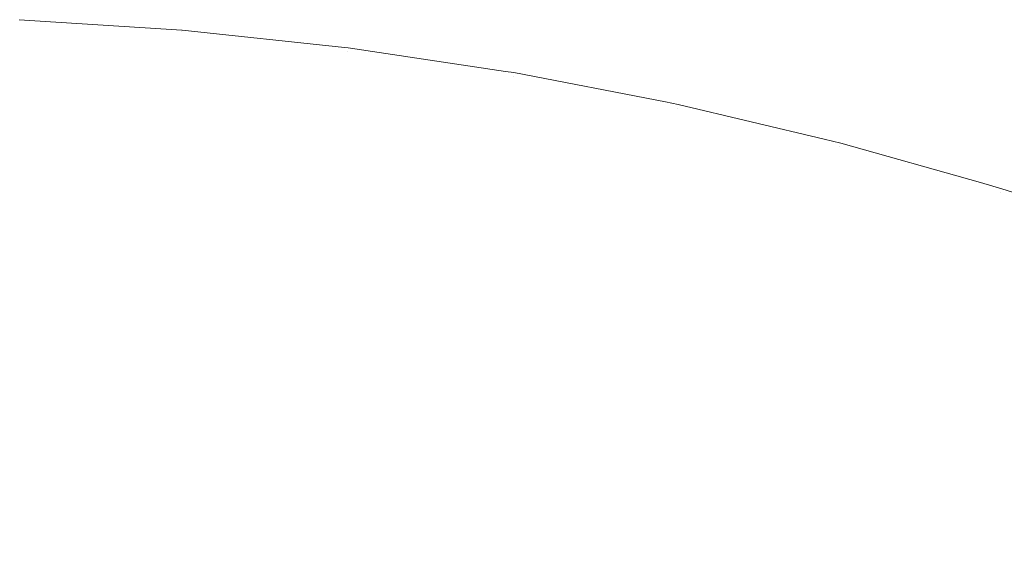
# Model space of a CAD drawing. Header units: centimetres. Extents: x -25.9 to 27.4, y -21.7 to -19.9.
# Tile 200 of 202: x 27.3169 to 27.3419, y -19.8738 to -19.8601. Entities that reach past the tile are written whole.
import ezdxf

# ---------------------------------------------------------------- set-up
doc = ezdxf.new("R2010")
doc.units = ezdxf.units.CM
doc.header["$LTSCALE"] = 2.54
doc.layers.add('Lucido design-1', color=7, linetype='Continuous')

# ---------------------------------------------------------------- blocks, each defined once
blk = doc.blocks.new('Gruppo-5-1')
at = {"color": 7, "linetype": 'Continuous', "lineweight": 9}
for points, invisible_edges in [([(27.316759, -19.860185, 875.717024), (27.320991, -19.860455, 875.717024), (27.320969, -19.86072, 875.712891), (27.316748, -19.860451, 875.712891)], 15), ([(27.316752, -19.860351, 876.328604), (27.320977, -19.86062, 876.328604), (27.320995, -19.860407, 876.324458), (27.316761, -19.860137, 876.324458)], 15), ([(27.316879, -19.860097, 875.721383), (27.320999, -19.86036, 875.721383), (27.320991, -19.860455, 875.717024), (27.316759, -19.860185, 875.717024)], 14), ([(27.316761, -19.860137, 876.324458), (27.320995, -19.860407, 876.324458), (27.320999, -19.86036, 876.321383), (27.316879, -19.860097, 876.321383)], 11), ([(27.320999, -19.86036, 875.721383), (27.316879, -19.860097, 875.721383), (27.316879, -19.860097, 876.321383), (27.320999, -19.86036, 876.321383)], 10), ([(27.316748, -19.860451, 875.712891), (27.320969, -19.86072, 875.712891), (27.320932, -19.861155, 875.708777), (27.316729, -19.860887, 875.708777)], 15), ([(27.316735, -19.860737, 876.33274), (27.320945, -19.861005, 876.33274), (27.320977, -19.86062, 876.328604), (27.316752, -19.860351, 876.328604)], 15), ([(27.320991, -19.860455, 875.717024), (27.325209, -19.860904, 875.717024), (27.325175, -19.861168, 875.712891), (27.320969, -19.86072, 875.712891)], 15), ([(27.320977, -19.86062, 876.328604), (27.325187, -19.861069, 876.328604), (27.325215, -19.860857, 876.324458), (27.320995, -19.860407, 876.324458)], 15), ([(27.320991, -19.860455, 875.717024), (27.320999, -19.86036, 875.721383), (27.321011, -19.860362, 875.721383)], 9), ([(27.321011, -19.860362, 875.721383), (27.325125, -19.8608, 875.721383), (27.325209, -19.860904, 875.717024), (27.320991, -19.860455, 875.717024)], 14), ([(27.321011, -19.860362, 876.321383), (27.320999, -19.86036, 876.321383), (27.320995, -19.860407, 876.324458)], 10), ([(27.325125, -19.8608, 876.321383), (27.321011, -19.860362, 876.321383), (27.320995, -19.860407, 876.324458), (27.325215, -19.860857, 876.324458)], 14), ([(27.320999, -19.86036, 876.321383), (27.321011, -19.860362, 876.321383), (27.321011, -19.860362, 875.721383), (27.320999, -19.86036, 875.721383)], 10), ([(27.321011, -19.860362, 875.721383), (27.321011, -19.860362, 876.321383), (27.325125, -19.8608, 876.321383), (27.325125, -19.8608, 875.721383)], 5), ([(27.320969, -19.86072, 875.712891), (27.325175, -19.861168, 875.712891), (27.325119, -19.861601, 875.708777), (27.320932, -19.861155, 875.708777)], 15), ([(27.320945, -19.861005, 876.33274), (27.325138, -19.861452, 876.33274), (27.325187, -19.861069, 876.328604), (27.320977, -19.86062, 876.328604)], 15), ([(27.316729, -19.860887, 875.708777), (27.320932, -19.861155, 875.708777), (27.32088, -19.861759, 875.704687), (27.316703, -19.861492, 875.704687)], 15), ([(27.316712, -19.861294, 876.336861), (27.320897, -19.861561, 876.336861), (27.320945, -19.861005, 876.33274), (27.316735, -19.860737, 876.33274)], 15), ([(27.325215, -19.860857, 876.324458), (27.325221, -19.86081, 876.321383), (27.325125, -19.8608, 876.321383)], 9), ([(27.325221, -19.86081, 875.721383), (27.325125, -19.8608, 875.721383), (27.325125, -19.8608, 876.321383), (27.325221, -19.86081, 876.321383)], 10), ([(27.325125, -19.8608, 875.721383), (27.325221, -19.86081, 875.721383), (27.325209, -19.860904, 875.717024)], 10), ([(27.325209, -19.860904, 875.717024), (27.329403, -19.861532, 875.717024), (27.329358, -19.861794, 875.712891), (27.325175, -19.861168, 875.712891)], 15), ([(27.325187, -19.861069, 876.328604), (27.329375, -19.861696, 876.328604), (27.329411, -19.861485, 876.324458), (27.325215, -19.860857, 876.324458)], 15), ([(27.329403, -19.861532, 875.717024), (27.325209, -19.860904, 875.717024), (27.325221, -19.86081, 875.721383), (27.329214, -19.861408, 875.721383)], 11), ([(27.329214, -19.861408, 876.321383), (27.325221, -19.86081, 876.321383), (27.325215, -19.860857, 876.324458), (27.329411, -19.861485, 876.324458)], 14), ([(27.325221, -19.86081, 876.321383), (27.329214, -19.861408, 876.321383), (27.329214, -19.861408, 875.721383), (27.325221, -19.86081, 875.721383)], 10), ([(27.320932, -19.861155, 875.708777), (27.325119, -19.861601, 875.708777), (27.325042, -19.862202, 875.704687), (27.32088, -19.861759, 875.704687)], 15), ([(27.320897, -19.861561, 876.336861), (27.325068, -19.862005, 876.336861), (27.325138, -19.861452, 876.33274), (27.320945, -19.861005, 876.33274)], 15), ([(27.325175, -19.861168, 875.712891), (27.329358, -19.861794, 875.712891), (27.329284, -19.862225, 875.708777), (27.325119, -19.861601, 875.708777)], 15), ([(27.325138, -19.861452, 876.33274), (27.32931, -19.862076, 876.33274), (27.329375, -19.861696, 876.328604), (27.325187, -19.861069, 876.328604)], 15), ([(27.316681, -19.862023, 876.340958), (27.320835, -19.862288, 876.340958), (27.320897, -19.861561, 876.336861), (27.316712, -19.861294, 876.336861)], 15), ([(27.325068, -19.862005, 876.336861), (27.329215, -19.862626, 876.336861), (27.32931, -19.862076, 876.33274), (27.325138, -19.861452, 876.33274)], 15), ([(27.329411, -19.861485, 876.324458), (27.329419, -19.861438, 876.321383), (27.329214, -19.861408, 876.321383)], 9), ([(27.329419, -19.861438, 875.721383), (27.329214, -19.861408, 875.721383), (27.329214, -19.861408, 876.321383), (27.329419, -19.861438, 876.321383)], 10), ([(27.329214, -19.861408, 875.721383), (27.329419, -19.861438, 875.721383), (27.329403, -19.861532, 875.717024)], 10), ([(27.333567, -19.862337, 875.717024), (27.329403, -19.861532, 875.717024), (27.329419, -19.861438, 875.721383), (27.333271, -19.862183, 875.721383)], 11), ([(27.333271, -19.862183, 876.321383), (27.329419, -19.861438, 876.321383), (27.329411, -19.861485, 876.324458), (27.333577, -19.862291, 876.324458)], 14), ([(27.329419, -19.861438, 876.321383), (27.333271, -19.862183, 876.321383), (27.333271, -19.862183, 875.721383), (27.329419, -19.861438, 875.721383)], 10), ([(27.316703, -19.861492, 875.704687), (27.32088, -19.861759, 875.704687), (27.320815, -19.86253, 875.70063), (27.316671, -19.862265, 875.70063)], 15), ([(27.320835, -19.862288, 876.340958), (27.324975, -19.862729, 876.340958), (27.325068, -19.862005, 876.336861), (27.320897, -19.861561, 876.336861)], 15), ([(27.325119, -19.861601, 875.708777), (27.329284, -19.862225, 875.708777), (27.329182, -19.862822, 875.704687), (27.325042, -19.862202, 875.704687)], 15), ([(27.32931, -19.862076, 876.33274), (27.33345, -19.862877, 876.33274), (27.333532, -19.8625, 876.328604), (27.329375, -19.861696, 876.328604)], 15), ([(27.329403, -19.861532, 875.717024), (27.333567, -19.862337, 875.717024), (27.333511, -19.862598, 875.712891), (27.329358, -19.861794, 875.712891)], 15), ([(27.329375, -19.861696, 876.328604), (27.333532, -19.8625, 876.328604), (27.333577, -19.862291, 876.324458), (27.329411, -19.861485, 876.324458)], 15), ([(27.32088, -19.861759, 875.704687), (27.325042, -19.862202, 875.704687), (27.324944, -19.86297, 875.70063), (27.320815, -19.86253, 875.70063)], 15), ([(27.329358, -19.861794, 875.712891), (27.333511, -19.862598, 875.712891), (27.333419, -19.863024, 875.708777), (27.329284, -19.862225, 875.708777)], 15), ([(27.316643, -19.862922, 876.345025), (27.320759, -19.863185, 876.345025), (27.320835, -19.862288, 876.340958), (27.316681, -19.862023, 876.340958)], 15), ([(27.325042, -19.862202, 875.704687), (27.329182, -19.862822, 875.704687), (27.329051, -19.863584, 875.70063), (27.324944, -19.86297, 875.70063)], 15), ([(27.324975, -19.862729, 876.340958), (27.329092, -19.863345, 876.340958), (27.329215, -19.862626, 876.336861), (27.325068, -19.862005, 876.336861)], 15), ([(27.329284, -19.862225, 875.708777), (27.333419, -19.863024, 875.708777), (27.333291, -19.863617, 875.704687), (27.329182, -19.862822, 875.704687)], 15), ([(27.329215, -19.862626, 876.336861), (27.333333, -19.863422, 876.336861), (27.33345, -19.862877, 876.33274), (27.32931, -19.862076, 876.33274)], 15), ([(27.333577, -19.862291, 876.324458), (27.333587, -19.862244, 876.321383), (27.333271, -19.862183, 876.321383)], 9), ([(27.333587, -19.862244, 875.721383), (27.333271, -19.862183, 875.721383), (27.333271, -19.862183, 876.321383), (27.333587, -19.862244, 876.321383)], 10), ([(27.333271, -19.862183, 875.721383), (27.333587, -19.862244, 875.721383), (27.333567, -19.862337, 875.717024)], 10), ([(27.316671, -19.862265, 875.70063), (27.320815, -19.86253, 875.70063), (27.320735, -19.863466, 875.696612), (27.316631, -19.863204, 875.696612)], 15), ([(27.320759, -19.863185, 876.345025), (27.324861, -19.863622, 876.345025), (27.324975, -19.862729, 876.340958), (27.320835, -19.862288, 876.340958)], 15), ([(27.333567, -19.862337, 875.717024), (27.337693, -19.863319, 875.717024), (27.337626, -19.863576, 875.712891), (27.333511, -19.862598, 875.712891)], 15), ([(27.333532, -19.8625, 876.328604), (27.337651, -19.863479, 876.328604), (27.337705, -19.863272, 876.324458), (27.333577, -19.862291, 876.324458)], 15), ([(27.337693, -19.863319, 875.717024), (27.333567, -19.862337, 875.717024), (27.333587, -19.862244, 875.721383), (27.337289, -19.863125, 875.721383)], 11), ([(27.337289, -19.863125, 876.321383), (27.333587, -19.862244, 876.321383), (27.333577, -19.862291, 876.324458), (27.337705, -19.863272, 876.324458)], 14), ([(27.333587, -19.862244, 876.321383), (27.337289, -19.863125, 876.321383), (27.337289, -19.863125, 875.721383), (27.333587, -19.862244, 875.721383)], 10), ([(27.320815, -19.86253, 875.70063), (27.324944, -19.86297, 875.70063), (27.324825, -19.863901, 875.696612), (27.320735, -19.863466, 875.696612)], 15), ([(27.324861, -19.863622, 876.345025), (27.32894, -19.864233, 876.345025), (27.329092, -19.863345, 876.340958), (27.324975, -19.862729, 876.340958)], 15), ([(27.329092, -19.863345, 876.340958), (27.333179, -19.864136, 876.340958), (27.333333, -19.863422, 876.336861), (27.329215, -19.862626, 876.336861)], 15), ([(27.333511, -19.862598, 875.712891), (27.337626, -19.863576, 875.712891), (27.337516, -19.863999, 875.708777), (27.333419, -19.863024, 875.708777)], 15), ([(27.33345, -19.862877, 876.33274), (27.337554, -19.863853, 876.33274), (27.337651, -19.863479, 876.328604), (27.333532, -19.8625, 876.328604)], 15), ([(27.316597, -19.863991, 876.349055), (27.320668, -19.864251, 876.349055), (27.320759, -19.863185, 876.345025), (27.316643, -19.862922, 876.345025)], 15), ([(27.324944, -19.86297, 875.70063), (27.329051, -19.863584, 875.70063), (27.328892, -19.86451, 875.696612), (27.324825, -19.863901, 875.696612)], 15), ([(27.329182, -19.862822, 875.704687), (27.333291, -19.863617, 875.704687), (27.333128, -19.864373, 875.70063), (27.329051, -19.863584, 875.70063)], 15), ([(27.333333, -19.863422, 876.336861), (27.337413, -19.864393, 876.336861), (27.337554, -19.863853, 876.33274), (27.33345, -19.862877, 876.33274)], 15), ([(27.316631, -19.863204, 875.696612), (27.320735, -19.863466, 875.696612), (27.320641, -19.864565, 875.692639), (27.316584, -19.864307, 875.692639)], 15), ([(27.320668, -19.864251, 876.349055), (27.324725, -19.864683, 876.349055), (27.324861, -19.863622, 876.345025), (27.320759, -19.863185, 876.345025)], 15), ([(27.333419, -19.863024, 875.708777), (27.337516, -19.863999, 875.708777), (27.337363, -19.864585, 875.704687), (27.333291, -19.863617, 875.704687)], 15), ([(27.337705, -19.863272, 876.324458), (27.337717, -19.863227, 876.321383), (27.337289, -19.863125, 876.321383)], 9), ([(27.337717, -19.863227, 875.721383), (27.337289, -19.863125, 875.721383), (27.337289, -19.863125, 876.321383), (27.337717, -19.863227, 876.321383)], 10), ([(27.337289, -19.863125, 875.721383), (27.337717, -19.863227, 875.721383), (27.337693, -19.863319, 875.717024)], 10), ([(27.341773, -19.864474, 875.717024), (27.337693, -19.863319, 875.717024), (27.337717, -19.863227, 875.721383), (27.341261, -19.86423, 875.721383)], 11), ([(27.341261, -19.86423, 876.321383), (27.337717, -19.863227, 876.321383), (27.337705, -19.863272, 876.324458), (27.341787, -19.864429, 876.324458)], 14), ([(27.337717, -19.863227, 876.321383), (27.341261, -19.86423, 876.321383), (27.341261, -19.86423, 875.721383), (27.337717, -19.863227, 875.721383)], 10), ([(27.320735, -19.863466, 875.696612), (27.324825, -19.863901, 875.696612), (27.324685, -19.864996, 875.692639), (27.320641, -19.864565, 875.692639)], 15), ([(27.32894, -19.864233, 876.345025), (27.332989, -19.865016, 876.345025), (27.333179, -19.864136, 876.340958), (27.329092, -19.863345, 876.340958)], 15), ([(27.333179, -19.864136, 876.340958), (27.337229, -19.865099, 876.340958), (27.337413, -19.864393, 876.336861), (27.333333, -19.863422, 876.336861)], 15), ([(27.337554, -19.863853, 876.33274), (27.341612, -19.865002, 876.33274), (27.341725, -19.864633, 876.328604), (27.337651, -19.863479, 876.328604)], 15), ([(27.337693, -19.863319, 875.717024), (27.341773, -19.864474, 875.717024), (27.341695, -19.864729, 875.712891), (27.337626, -19.863576, 875.712891)], 15), ([(27.337651, -19.863479, 876.328604), (27.341725, -19.864633, 876.328604), (27.341787, -19.864429, 876.324458), (27.337705, -19.863272, 876.324458)], 15), ([(27.324725, -19.864683, 876.349055), (27.328759, -19.865287, 876.349055), (27.32894, -19.864233, 876.345025), (27.324861, -19.863622, 876.345025)], 15), ([(27.329051, -19.863584, 875.70063), (27.333128, -19.864373, 875.70063), (27.33293, -19.865291, 875.696612), (27.328892, -19.86451, 875.696612)], 15), ([(27.333291, -19.863617, 875.704687), (27.337363, -19.864585, 875.704687), (27.337168, -19.865334, 875.70063), (27.333128, -19.864373, 875.70063)], 15), ([(27.337626, -19.863576, 875.712891), (27.341695, -19.864729, 875.712891), (27.341567, -19.865146, 875.708777), (27.337516, -19.863999, 875.708777)], 15), ([(27.324825, -19.863901, 875.696612), (27.328892, -19.86451, 875.696612), (27.328706, -19.865598, 875.692639), (27.324685, -19.864996, 875.692639)], 15), ([(27.337413, -19.864393, 876.336861), (27.341448, -19.865536, 876.336861), (27.341612, -19.865002, 876.33274), (27.337554, -19.863853, 876.33274)], 15), ([(27.316545, -19.865228, 876.35304), (27.320563, -19.865485, 876.35304), (27.320668, -19.864251, 876.349055), (27.316597, -19.863991, 876.349055)], 15), ([(27.332989, -19.865016, 876.345025), (27.337002, -19.86597, 876.345025), (27.337229, -19.865099, 876.340958), (27.333179, -19.864136, 876.340958)], 15), ([(27.337516, -19.863999, 875.708777), (27.341567, -19.865146, 875.708777), (27.34139, -19.865725, 875.704687), (27.337363, -19.864585, 875.704687)], 15), ([(27.341787, -19.864429, 876.324458), (27.341801, -19.864383, 876.321383), (27.341261, -19.86423, 876.321383)], 9), ([(27.341801, -19.864383, 875.721383), (27.341261, -19.86423, 875.721383), (27.341261, -19.86423, 876.321383), (27.341801, -19.864383, 876.321383)], 10), ([(27.341261, -19.86423, 875.721383), (27.341801, -19.864383, 875.721383), (27.341773, -19.864474, 875.717024)], 10), ([(27.316584, -19.864307, 875.692639), (27.320641, -19.864565, 875.692639), (27.320534, -19.865826, 875.688718), (27.31653, -19.865571, 875.688718)], 15), ([(27.320563, -19.865485, 876.35304), (27.324567, -19.865911, 876.35304), (27.324725, -19.864683, 876.349055), (27.320668, -19.864251, 876.349055)], 15), ([(27.328759, -19.865287, 876.349055), (27.332764, -19.866062, 876.349055), (27.332989, -19.865016, 876.345025), (27.32894, -19.864233, 876.345025)], 15), ([(27.333128, -19.864373, 875.70063), (27.337168, -19.865334, 875.70063), (27.336931, -19.866243, 875.696612), (27.33293, -19.865291, 875.696612)], 15), ([(27.337229, -19.865099, 876.340958), (27.341235, -19.866233, 876.340958), (27.341448, -19.865536, 876.336861), (27.337413, -19.864393, 876.336861)], 15), ([(27.341773, -19.864474, 875.717024), (27.345801, -19.865802, 875.717024), (27.345712, -19.866053, 875.712891), (27.341695, -19.864729, 875.712891)], 15), ([(27.341725, -19.864633, 876.328604), (27.345746, -19.865958, 876.328604), (27.345817, -19.865757, 876.324458), (27.341787, -19.864429, 876.324458)], 15), ([(27.345801, -19.865802, 875.717024), (27.341773, -19.864474, 875.717024), (27.341801, -19.864383, 875.721383), (27.34518, -19.865497, 875.721383)], 11), ([(27.34518, -19.865497, 876.321383), (27.341801, -19.864383, 876.321383), (27.341787, -19.864429, 876.324458), (27.345817, -19.865757, 876.324458)], 14), ([(27.341801, -19.864383, 876.321383), (27.34518, -19.865497, 876.321383), (27.34518, -19.865497, 875.721383), (27.341801, -19.864383, 875.721383)], 10), ([(27.320641, -19.864565, 875.692639), (27.324685, -19.864996, 875.692639), (27.324524, -19.866251, 875.688718), (27.320534, -19.865826, 875.688718)], 15), ([(27.324567, -19.865911, 876.35304), (27.32855, -19.866507, 876.35304), (27.328759, -19.865287, 876.349055), (27.324725, -19.864683, 876.349055)], 15), ([(27.328892, -19.86451, 875.696612), (27.33293, -19.865291, 875.696612), (27.332698, -19.86637, 875.692639), (27.328706, -19.865598, 875.692639)], 15), ([(27.337363, -19.864585, 875.704687), (27.34139, -19.865725, 875.704687), (27.341164, -19.866465, 875.70063), (27.337168, -19.865334, 875.70063)], 15), ([(27.341695, -19.864729, 875.712891), (27.345712, -19.866053, 875.712891), (27.345567, -19.866465, 875.708777), (27.341567, -19.865146, 875.708777)], 15), ([(27.341612, -19.865002, 876.33274), (27.345617, -19.866322, 876.33274), (27.345746, -19.865958, 876.328604), (27.341725, -19.864633, 876.328604)], 15), ([(27.316485, -19.866632, 876.356974), (27.320444, -19.866884, 876.356974), (27.320563, -19.865485, 876.35304), (27.316545, -19.865228, 876.35304)], 15), ([(27.324685, -19.864996, 875.692639), (27.328706, -19.865598, 875.692639), (27.328492, -19.866845, 875.688718), (27.324524, -19.866251, 875.688718)], 15), ([(27.332764, -19.866062, 876.349055), (27.336733, -19.867006, 876.349055), (27.337002, -19.86597, 876.345025), (27.332989, -19.865016, 876.345025)], 15), ([(27.337002, -19.86597, 876.345025), (27.340971, -19.867094, 876.345025), (27.341235, -19.866233, 876.340958), (27.337229, -19.865099, 876.340958)], 15), ([(27.341567, -19.865146, 875.708777), (27.345567, -19.866465, 875.708777), (27.345365, -19.867036, 875.704687), (27.34139, -19.865725, 875.704687)], 15), ([(27.341448, -19.865536, 876.336861), (27.345431, -19.866848, 876.336861), (27.345617, -19.866322, 876.33274), (27.341612, -19.865002, 876.33274)], 15), ([(27.32855, -19.866507, 876.35304), (27.332503, -19.867272, 876.35304), (27.332764, -19.866062, 876.349055), (27.328759, -19.865287, 876.349055)], 15), ([(27.33293, -19.865291, 875.696612), (27.336931, -19.866243, 875.696612), (27.336653, -19.867311, 875.692639), (27.332698, -19.86637, 875.692639)], 15), ([(27.337168, -19.865334, 875.70063), (27.341164, -19.866465, 875.70063), (27.340888, -19.867363, 875.696612), (27.336931, -19.866243, 875.696612)], 15), ([(27.31653, -19.865571, 875.688718), (27.320534, -19.865826, 875.688718), (27.320413, -19.867245, 875.684856), (27.31647, -19.866994, 875.684856)], 15), ([(27.320444, -19.866884, 876.356974), (27.324389, -19.867305, 876.356974), (27.324567, -19.865911, 876.35304), (27.320563, -19.865485, 876.35304)], 15), ([(27.328706, -19.865598, 875.692639), (27.332698, -19.86637, 875.692639), (27.332431, -19.867607, 875.688718), (27.328492, -19.866845, 875.688718)], 15), ([(27.34139, -19.865725, 875.704687), (27.345365, -19.867036, 875.704687), (27.345107, -19.867765, 875.70063), (27.341164, -19.866465, 875.70063)], 15), ([(27.341235, -19.866233, 876.340958), (27.345188, -19.867536, 876.340958), (27.345431, -19.866848, 876.336861), (27.341448, -19.865536, 876.336861)], 15), ([(27.320534, -19.865826, 875.688718), (27.324524, -19.866251, 875.688718), (27.324343, -19.867664, 875.684856), (27.320413, -19.867245, 875.684856)], 15), ([(27.324389, -19.867305, 876.356974), (27.328312, -19.867892, 876.356974), (27.32855, -19.866507, 876.35304), (27.324567, -19.865911, 876.35304)], 15), ([(27.336733, -19.867006, 876.349055), (27.340658, -19.868117, 876.349055), (27.340971, -19.867094, 876.345025), (27.337002, -19.86597, 876.345025)], 15), ([(27.332503, -19.867272, 876.35304), (27.336421, -19.868204, 876.35304), (27.336733, -19.867006, 876.349055), (27.332764, -19.866062, 876.349055)], 15), ([(27.324524, -19.866251, 875.688718), (27.328492, -19.866845, 875.688718), (27.328251, -19.868249, 875.684856), (27.324343, -19.867664, 875.684856)], 15), ([(27.332698, -19.86637, 875.692639), (27.336653, -19.867311, 875.692639), (27.336334, -19.868535, 875.688718), (27.332431, -19.867607, 875.688718)], 15), ([(27.336931, -19.866243, 875.696612), (27.340888, -19.867363, 875.696612), (27.340565, -19.868419, 875.692639), (27.336653, -19.867311, 875.692639)], 15), ([(27.341164, -19.866465, 875.70063), (27.345107, -19.867765, 875.70063), (27.344794, -19.868651, 875.696612), (27.340888, -19.867363, 875.696612)], 15), ([(27.340971, -19.867094, 876.345025), (27.344888, -19.868385, 876.345025), (27.345188, -19.867536, 876.340958), (27.341235, -19.866233, 876.340958)], 15), ([(27.316418, -19.8682, 876.360848), (27.320311, -19.868448, 876.360848), (27.320444, -19.866884, 876.356974), (27.316485, -19.866632, 876.356974)], 15), ([(27.328312, -19.867892, 876.356974), (27.332207, -19.868645, 876.356974), (27.332503, -19.867272, 876.35304), (27.32855, -19.866507, 876.35304)], 15), ([(27.320311, -19.868448, 876.360848), (27.32419, -19.868861, 876.360848), (27.324389, -19.867305, 876.356974), (27.320444, -19.866884, 876.356974)], 15), ([(27.328492, -19.866845, 875.688718), (27.332431, -19.867607, 875.688718), (27.332131, -19.868999, 875.684856), (27.328251, -19.868249, 875.684856)], 15), ([(27.31647, -19.866994, 875.684856), (27.320413, -19.867245, 875.684856), (27.320279, -19.86882, 875.68106), (27.316403, -19.868573, 875.68106)], 15), ([(27.336421, -19.868204, 876.35304), (27.340295, -19.869301, 876.35304), (27.340658, -19.868117, 876.349055), (27.336733, -19.867006, 876.349055)], 15), ([(27.340658, -19.868117, 876.349055), (27.344532, -19.869394, 876.349055), (27.344888, -19.868385, 876.345025), (27.340971, -19.867094, 876.345025)], 15), ([(27.320413, -19.867245, 875.684856), (27.324343, -19.867664, 875.684856), (27.324142, -19.869232, 875.68106), (27.320279, -19.86882, 875.68106)], 15), ([(27.32419, -19.868861, 876.360848), (27.328047, -19.869439, 876.360848), (27.328312, -19.867892, 876.356974), (27.324389, -19.867305, 876.356974)], 15), ([(27.332207, -19.868645, 876.356974), (27.336067, -19.869563, 876.356974), (27.336421, -19.868204, 876.35304), (27.332503, -19.867272, 876.35304)], 15), ([(27.336653, -19.867311, 875.692639), (27.340565, -19.868419, 875.692639), (27.340195, -19.869628, 875.688718), (27.336334, -19.868535, 875.688718)], 15), ([(27.340888, -19.867363, 875.696612), (27.344794, -19.868651, 875.696612), (27.344427, -19.869691, 875.692639), (27.340565, -19.868419, 875.692639)], 15), ([(27.324343, -19.867664, 875.684856), (27.328251, -19.868249, 875.684856), (27.327984, -19.869807, 875.68106), (27.324142, -19.869232, 875.68106)], 15), ([(27.332431, -19.867607, 875.688718), (27.336334, -19.868535, 875.688718), (27.335975, -19.869914, 875.684856), (27.332131, -19.868999, 875.684856)], 15), ([(27.328047, -19.869439, 876.360848), (27.331877, -19.870179, 876.360848), (27.332207, -19.868645, 876.356974), (27.328312, -19.867892, 876.356974)], 15), ([(27.316345, -19.86993, 876.364658), (27.320164, -19.870173, 876.364658), (27.320311, -19.868448, 876.360848), (27.316418, -19.8682, 876.360848)], 15), ([(27.336067, -19.869563, 876.356974), (27.339884, -19.870644, 876.356974), (27.340295, -19.869301, 876.35304), (27.336421, -19.868204, 876.35304)], 15), ([(27.340295, -19.869301, 876.35304), (27.344119, -19.870561, 876.35304), (27.344532, -19.869394, 876.349055), (27.340658, -19.868117, 876.349055)], 15), ([(27.320164, -19.870173, 876.364658), (27.32397, -19.870579, 876.364658), (27.32419, -19.868861, 876.360848), (27.320311, -19.868448, 876.360848)], 15), ([(27.328251, -19.868249, 875.684856), (27.332131, -19.868999, 875.684856), (27.331798, -19.870544, 875.68106), (27.327984, -19.869807, 875.68106)], 15), ([(27.340565, -19.868419, 875.692639), (27.344427, -19.869691, 875.692639), (27.344005, -19.870884, 875.688718), (27.340195, -19.869628, 875.688718)], 15), ([(27.316403, -19.868573, 875.68106), (27.320279, -19.86882, 875.68106), (27.320132, -19.870548, 875.677334), (27.316329, -19.870305, 875.677334)], 15), ([(27.331877, -19.870179, 876.360848), (27.335671, -19.871082, 876.360848), (27.336067, -19.869563, 876.356974), (27.332207, -19.868645, 876.356974)], 15), ([(27.336334, -19.868535, 875.688718), (27.340195, -19.869628, 875.688718), (27.339778, -19.87099, 875.684856), (27.335975, -19.869914, 875.684856)], 15), ([(27.320279, -19.86882, 875.68106), (27.324142, -19.869232, 875.68106), (27.323922, -19.870951, 875.677334), (27.320132, -19.870548, 875.677334)], 15), ([(27.32397, -19.870579, 876.364658), (27.327755, -19.871145, 876.364658), (27.328047, -19.869439, 876.360848), (27.32419, -19.868861, 876.360848)], 15), ([(27.332131, -19.868999, 875.684856), (27.335975, -19.869914, 875.684856), (27.335577, -19.871443, 875.68106), (27.331798, -19.870544, 875.68106)], 15), ([(27.324142, -19.869232, 875.68106), (27.327984, -19.869807, 875.68106), (27.327691, -19.871516, 875.677334), (27.323922, -19.870951, 875.677334)], 15), ([(27.327755, -19.871145, 876.364658), (27.331512, -19.871872, 876.364658), (27.331877, -19.870179, 876.360848), (27.328047, -19.869439, 876.360848)], 15), ([(27.339884, -19.870644, 876.356974), (27.343652, -19.871886, 876.356974), (27.344119, -19.870561, 876.35304), (27.340295, -19.869301, 876.35304)], 15), ([(27.335671, -19.871082, 876.360848), (27.339424, -19.872144, 876.360848), (27.339884, -19.870644, 876.356974), (27.336067, -19.869563, 876.356974)], 15), ([(27.340195, -19.869628, 875.688718), (27.344005, -19.870884, 875.688718), (27.343531, -19.872227, 875.684856), (27.339778, -19.87099, 875.684856)], 15), ([(27.316265, -19.871819, 876.368395), (27.320004, -19.872057, 876.368395), (27.320164, -19.870173, 876.364658), (27.316345, -19.86993, 876.364658)], 15), ([(27.327984, -19.869807, 875.68106), (27.331798, -19.870544, 875.68106), (27.331433, -19.872239, 875.677334), (27.327691, -19.871516, 875.677334)], 15), ([(27.335975, -19.869914, 875.684856), (27.339778, -19.87099, 875.684856), (27.339315, -19.872502, 875.68106), (27.335577, -19.871443, 875.68106)], 15), ([(27.320004, -19.872057, 876.368395), (27.323729, -19.872454, 876.368395), (27.32397, -19.870579, 876.364658), (27.320164, -19.870173, 876.364658)], 15), ([(27.331512, -19.871872, 876.364658), (27.335235, -19.872757, 876.364658), (27.335671, -19.871082, 876.360848), (27.331877, -19.870179, 876.360848)], 15), ([(27.316329, -19.870305, 875.677334), (27.320132, -19.870548, 875.677334), (27.319973, -19.872425, 875.673687), (27.316249, -19.872187, 875.673687)], 15), ([(27.320132, -19.870548, 875.677334), (27.323922, -19.870951, 875.677334), (27.323683, -19.87282, 875.673687), (27.319973, -19.872425, 875.673687)], 15), ([(27.323729, -19.872454, 876.368395), (27.327435, -19.873009, 876.368395), (27.327755, -19.871145, 876.364658), (27.32397, -19.870579, 876.364658)], 15), ([(27.331798, -19.870544, 875.68106), (27.335577, -19.871443, 875.68106), (27.33514, -19.873121, 875.677334), (27.331433, -19.872239, 875.677334)], 15), ([(27.339424, -19.872144, 876.360848), (27.343129, -19.873365, 876.360848), (27.343652, -19.871886, 876.356974), (27.339884, -19.870644, 876.356974)], 15), ([(27.323922, -19.870951, 875.677334), (27.327691, -19.871516, 875.677334), (27.327373, -19.873372, 875.673687), (27.323683, -19.87282, 875.673687)], 15), ([(27.327435, -19.873009, 876.368395), (27.331113, -19.87372, 876.368395), (27.331512, -19.871872, 876.364658), (27.327755, -19.871145, 876.364658)], 15), ([(27.335235, -19.872757, 876.364658), (27.338917, -19.8738, 876.364658), (27.339424, -19.872144, 876.360848), (27.335671, -19.871082, 876.360848)], 15), ([(27.339778, -19.87099, 875.684856), (27.343531, -19.872227, 875.684856), (27.343004, -19.873718, 875.68106), (27.339315, -19.872502, 875.68106)], 15), ([(27.335577, -19.871443, 875.68106), (27.339315, -19.872502, 875.68106), (27.338807, -19.874159, 875.677334), (27.33514, -19.873121, 875.677334)], 15), ([(27.327691, -19.871516, 875.677334), (27.331433, -19.872239, 875.677334), (27.331036, -19.874081, 875.673687), (27.327373, -19.873372, 875.673687)], 15), ([(27.316178, -19.873865, 876.372053), (27.31983, -19.874098, 876.372053), (27.320004, -19.872057, 876.368395), (27.316265, -19.871819, 876.368395)], 15), ([(27.331113, -19.87372, 876.368395), (27.334759, -19.874587, 876.368395), (27.335235, -19.872757, 876.364658), (27.331512, -19.871872, 876.364658)], 15), ([(27.316249, -19.872187, 875.673687), (27.319973, -19.872425, 875.673687), (27.3198, -19.874447, 875.670122), (27.316163, -19.874215, 875.670122)], 15), ([(27.31983, -19.874098, 876.372053), (27.323469, -19.874486, 876.372053), (27.323729, -19.872454, 876.368395), (27.320004, -19.872057, 876.368395)], 15), ([(27.338917, -19.8738, 876.364658), (27.342552, -19.874998, 876.364658), (27.343129, -19.873365, 876.360848), (27.339424, -19.872144, 876.360848)], 15), ([(27.319973, -19.872425, 875.673687), (27.323683, -19.87282, 875.673687), (27.323425, -19.874833, 875.670122), (27.3198, -19.874447, 875.670122)], 15), ([(27.323469, -19.874486, 876.372053), (27.327089, -19.875028, 876.372053), (27.327435, -19.873009, 876.368395), (27.323729, -19.872454, 876.368395)], 15), ([(27.331433, -19.872239, 875.677334), (27.33514, -19.873121, 875.677334), (27.334666, -19.874944, 875.673687), (27.331036, -19.874081, 875.673687)], 15), ([(27.339315, -19.872502, 875.68106), (27.343004, -19.873718, 875.68106), (27.342427, -19.875352, 875.677334), (27.338807, -19.874159, 875.677334)], 15), ([(27.323683, -19.87282, 875.673687), (27.327373, -19.873372, 875.673687), (27.32703, -19.875373, 875.670122), (27.323425, -19.874833, 875.670122)], 15), ([(27.334759, -19.874587, 876.368395), (27.338363, -19.875608, 876.368395), (27.338917, -19.8738, 876.364658), (27.335235, -19.872757, 876.364658)], 15), ([(27.327089, -19.875028, 876.372053), (27.330682, -19.875723, 876.372053), (27.331113, -19.87372, 876.368395), (27.327435, -19.873009, 876.368395)], 15), ([(27.33514, -19.873121, 875.677334), (27.338807, -19.874159, 875.677334), (27.338256, -19.875961, 875.673687), (27.334666, -19.874944, 875.673687)], 15), ([(27.327373, -19.873372, 875.673687), (27.331036, -19.874081, 875.673687), (27.330608, -19.876065, 875.670122), (27.32703, -19.875373, 875.670122)], 15), ([(27.330682, -19.875723, 876.372053), (27.334242, -19.876569, 876.372053), (27.334759, -19.874587, 876.368395), (27.331113, -19.87372, 876.368395)], 15), ([(27.338363, -19.875608, 876.368395), (27.341922, -19.876781, 876.368395), (27.342552, -19.874998, 876.364658), (27.338917, -19.8738, 876.364658)], 15)]:
    blk.add_3dface(points, dxfattribs=dict(at, invisible_edges=invisible_edges))

msp = doc.modelspace()

# ---------------------------------------------------------------- block references
at = {"layer": 'Lucido design-1', "color": 7}
msp.add_blockref('Gruppo-5-1', (0, 0), dxfattribs=at)

doc.saveas('drawing.dxf')
